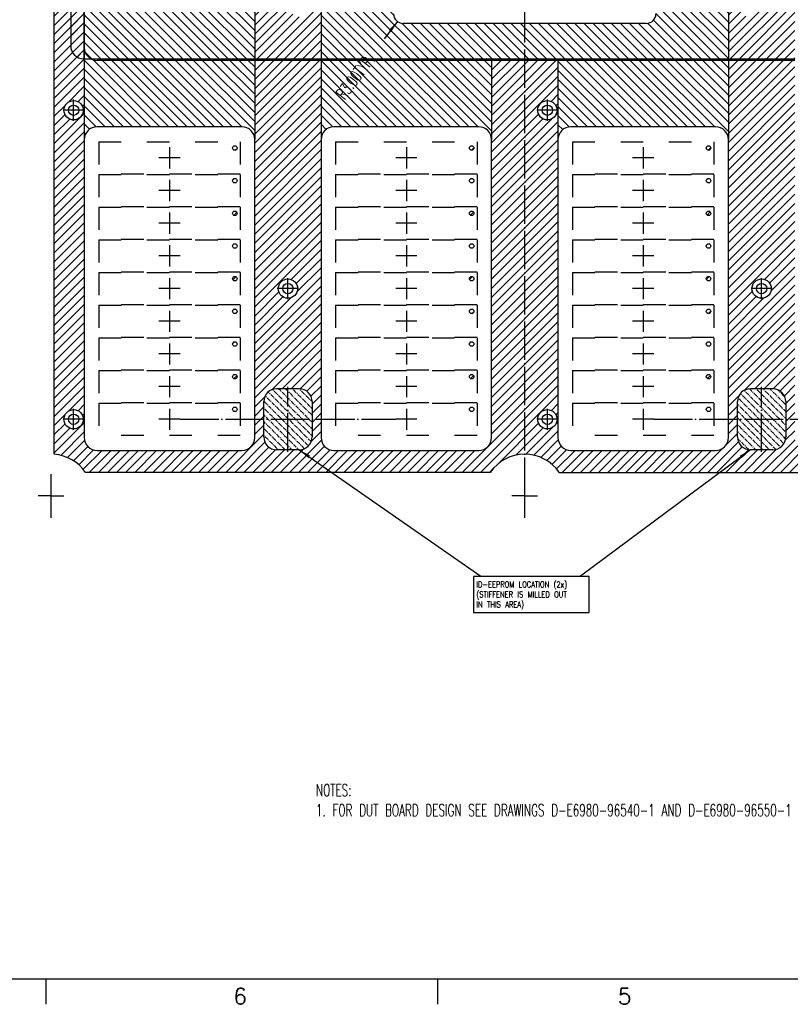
# Model space of a CAD drawing. Extents: x -401 to 590, y -380 to 320.
# Tile 2 of 54: x -157 to 83, y -380 to -74. Entities that reach past the tile are written whole.
import ezdxf

# ---------------------------------------------------------------- set-up
doc = ezdxf.new("R2010")
doc.units = 0
doc.linetypes.add('DASHED', pattern=[15, 7, -8])
doc.linetypes.add('DOT_CENTER', pattern=[14, 12, -1, 0, -1])
doc.layers.get('0').update_dxf_attribs({"linetype": 'CONTINUOUS'})
doc.layers.add('1', color=7, linetype='CONTINUOUS')
doc.styles.add('CONVERTER_11', font='txt.shx', dxfattribs={"width": 0.63})
doc.styles.add('CONVERTER_2', font='txt.shx', dxfattribs={"width": 0.81})
doc.styles.add('CONVERTER_6', font='txt.shx', dxfattribs={"width": 0.97875})
doc.dimstyles.get("Standard").update_dxf_attribs({"dimtxt": 0.18, "dimasz": 0.18, "dimexe": 0.18, "dimexo": 0.0625, "dimgap": 0.09, "dimtad": 0, "dimtih": 1, "dimtoh": 1, "dimdec": 4, "dimzin": 0, "dimtxsty": 'STANDARD', "dimcen": 0.09, "dimazin": 3, "dimtfac": 1, "dimtdec": 4, "dimtofl": 0, "dimtmove": 0, "dimatfit": 3, "dimtolj": 1, "dimtzin": 0})
pattern_1 = [(135, (0, 0), (-1.06066, -1.06066), [1.25, -0.25, 0.25, -0.25])]
pattern_2 = [(135, (0, 0), (-1.414214, -1.414214), [])]
pattern_3 = [(45, (0, 0), (-1.414214, 1.414214), [])]
pattern_4 = [(45, (-3.5074, -602.0676), (-1.4142136, 1.4142136), [])]

# ---------------------------------------------------------------- blocks, each defined once
blk = doc.blocks.new('ATA1_S', base_point=(-314.07, -297.7))
at = {"layer": '1', "color": 7, "linetype": 'CONTINUOUS'}
blk.add_line((-314.07, -297.7), (465.49, -297.7), dxfattribs=at)
at = {"layer": '1', "color": 1, "linetype": 'CONTINUOUS'}
for p, q in [((-119.18, -297.7), (-119.18, -304.05)), ((-21.73, -297.7), (-21.73, -304.05))]:
    blk.add_line(p, q, dxfattribs=at)
at = {"layer": '1', "color": 7, "char_height": 4, "attachment_point": 8, "style": 'CONVERTER_6'}
for s, insert in [('6', (-70.83, -304.05)), ('5', (24.86, -304.05))]:
    blk.add_mtext(s, dxfattribs=dict(at, insert=insert))
blk = doc.blocks.new('PLATE_24160__190', base_point=(-143.7, -98.4))
at = {"layer": '1', "linetype": 'CONTINUOUS'}
h = blk.add_hatch(dxfattribs=at)
h.set_pattern_fill('USER', color=1, scale=2, angle=45, pattern_type=0)
h.set_pattern_definition(pattern_3)
edge = h.paths.add_edge_path()
edge.add_arc((-137.2, -21), 4, 90, 180)
edge.add_line((-141.2, -21), (-141.2, -82))
edge.add_arc((-137.2, -82), 4, 180, -90)
edge.add_line((-137.2, -86), (-136.99, -86))
edge.add_line((-136.99, -86), (-136.99, -57))
edge.add_line((-136.99, -57), (-136.99, -26.5))
edge.add_arc((-132.49, -26.5), 4.5, 450, 540, ccw=False)
edge.add_line((-132.49, -22), (-131.2, -22))
edge.add_arc((-131.2, -18), 4, -90, 0)
edge.add_line((-127.2, -18), (-127.2, 18))
edge.add_arc((-131.2, 18), 4, 0, 90)
edge.add_line((-131.2, 22), (-132.49, 22))
edge.add_arc((-132.49, 26.5), 4.5, 540, 270, ccw=False)
edge.add_line((-136.99, 26.5), (-136.99, 57))
edge.add_line((-136.99, 57), (-136.99, 86))
edge.add_line((-136.99, 86), (-137.2, 86))
edge.add_arc((-137.2, 82), 4, 90, 180)
edge.add_line((-141.2, 82), (-141.2, 21))
edge.add_arc((-137.2, 21), 4, 180, -90)
edge.add_line((-137.2, 17), (-136.7, 17))
edge.add_arc((-136.7, 12.5), 4.5, 360, 450, ccw=False)
edge.add_line((-132.2, 12.5), (-132.2, -12.5))
edge.add_arc((-136.7, -12.5), 4.5, 270, 360, ccw=False)
edge.add_line((-136.7, -17), (-137.2, -17))
h = blk.add_hatch(dxfattribs=at)
h.set_pattern_fill('USER', color=6, scale=2, angle=135, pattern_type=0)
h.set_pattern_definition(pattern_2)
edge = h.paths.add_edge_path()
edge.add_line((-83.99, -60), (-133.99, -60))
edge.add_arc((-133.99, -57), 3, 540, 270, ccw=False)
edge.add_line((-136.99, -57), (-136.99, -86))
edge.add_line((-136.99, -86), (-83.99, -86))
edge.add_line((-83.99, -86), (-83.99, -60))
h = blk.add_hatch(dxfattribs=at)
h.set_pattern_fill('USER', color=1, scale=2, angle=45, pattern_type=0)
h.set_pattern_definition(pattern_3)
h.paths.add_polyline_path([(-63.33, -60), (-83.99, -60), (-83.99, -86), (-63.33, -86)])
edge = h.paths.add_edge_path(flags=16)
edge.add_arc((-70, -70), 3, 0, 360)
h = blk.add_hatch(dxfattribs=at)
h.set_pattern_fill('USER', color=6, scale=2, angle=135, pattern_type=0)
h.set_pattern_definition(pattern_2)
edge = h.paths.add_edge_path()
edge.add_line((-41.8, -60), (-63.33, -60))
edge.add_line((-63.33, -60), (-63.33, -86))
edge.add_line((-63.33, -86), (63.33, -86))
edge.add_line((63.33, -86), (63.33, -60))
edge.add_line((63.33, -60), (41.8, -60))
edge.add_line((41.8, -60), (40.8, -61))
edge.add_line((40.8, -61), (40.8, -72))
edge.add_arc((37.8, -72), 3, 270, 360, ccw=False)
edge.add_line((37.8, -75), (-37.8, -75))
edge.add_arc((-37.8, -72), 3, 540, 270, ccw=False)
edge.add_line((-40.8, -72), (-40.8, -61))
edge.add_line((-40.8, -61), (-41.8, -60))
h = blk.add_hatch(dxfattribs=at)
h.set_pattern_fill('USER', color=1, scale=2, angle=45, pattern_type=0)
h.set_pattern_definition(pattern_3)
h.paths.add_polyline_path([(83.99, -60), (63.33, -60), (63.33, -86), (83.99, -86)])
edge = h.paths.add_edge_path(flags=16)
edge.add_arc((70, -70), 3, 540, 360, ccw=False)
edge.add_arc((70, -70), 3, 360, 540, ccw=False)
at = {"color": 1, "linetype": 'CONTINUOUS'}
for p, q in [((-141.2, -21), (-141.2, -82)), ((-136.99, -86), (-136.99, -57)), ((-83.99, -60), (-83.99, -86)), ((-63.33, -60), (-63.33, -86)), ((63.33, -60), (63.33, -86)), ((37.8, -75), (-37.8, -75)), ((-137.2, -86), (-136.99, -86)), ((-136.99, -86), (-83.99, -86)), ((-83.99, -86), (-63.33, -86)), ((-63.33, -86), (63.33, -86)), ((63.33, -86), (83.99, -86))]:
    blk.add_line(p, q, dxfattribs=at)
for centre, radius, start, end in [((-37.8, -72), 3, 180, -90), ((37.8, -72), 3, -90, 0), ((-137.2, -82), 4, 180, -90)]:
    blk.add_arc(centre, radius, start, end, dxfattribs=at)
blk = doc.blocks.new('*D277')
at = {"color": 2, "linetype": 'CONTINUOUS'}
blk.add_line((-39.61, -74.39), (-43.73, -79.82), dxfattribs=at)
at = {"color": 2}
blk.add_solid([(-41.49, -77.68), (-42.27, -77.08), (-39.61, -74.39)], dxfattribs=at)
at = {"color": 2, "insert": (-55.99, -98.98), "char_height": 3.75, "attachment_point": 7, "rotation": 52.8014, "style": 'CONVERTER_11'}
blk.add_mtext('\\C2;R\\C2;3.00\\C2;TYP.', dxfattribs=at)
blk = doc.blocks.new('NOTES', base_point=(305.07, -197.83))
at = {"layer": '1', "color": 1, "insert": (-64.93, -327.83), "char_height": 3.75, "attachment_point": 7, "style": 'CONVERTER_11'}
blk.add_mtext('NOTES:\\P1. FOR DUT BOARD DESIGN SEE DRAWINGS D-E6980-96540-1 AND D-E6980-96550-1\\P ', dxfattribs=at)
blk = doc.blocks.new('DUTBOARD_LAY', base_point=(177, 177))
at = {"layer": '1', "linetype": 'CONTINUOUS'}
h = blk.add_hatch(dxfattribs=at)
h.set_pattern_fill('USER', color=1, scale=2, angle=45, pattern_type=0)
h.set_pattern_definition(pattern_3)
edge = h.paths.add_edge_path()
edge.add_arc((-73.66, 221.971), 13, -145.61859, -34.38141)
edge.add_line((-62.931, 214.63), (62.931, 214.63))
edge.add_arc((73.66, 221.971), 13, -145.61859, -34.38141)
edge.add_line((84.389, 214.63), (146.32, 214.63))
edge.add_line((146.32, 214.63), (146.32, 0))
edge.add_line((146.32, 0), (146.32, -209.01))
edge.add_arc((147.32, -221.971), 13, 94.41173, 145.61859)
edge.add_line((136.591, -214.63), (10.729, -214.63))
edge.add_arc((0, -221.971), 13, 34.38141, 145.61859)
edge.add_line((-10.729, -214.63), (-136.591, -214.63))
edge.add_arc((-147.32, -221.971), 13, 34.38141, 85.58827)
edge.add_line((-146.32, -209.01), (-146.32, 0))
edge.add_line((-146.32, 0), (-146.32, 214.63))
edge.add_line((-146.32, 214.63), (-84.389, 214.63))
edge = h.paths.add_edge_path(flags=16)
edge.add_arc((-140.29, -102), 3, 0, 360)
edge = h.paths.add_edge_path(flags=16)
edge.add_arc((-140.29, -198.12), 3, 0, 360)
edge = h.paths.add_edge_path(flags=16)
edge.add_arc((-73.66, -157.48), 3, 0, 360)
edge = h.paths.add_edge_path(flags=16)
edge.add_arc((7.03, -102), 3, 0, 360)
edge = h.paths.add_edge_path(flags=16)
edge.add_arc((7.03, -198.12), 3, 0, 360)
edge = h.paths.add_edge_path(flags=16)
edge.add_arc((73.66, -157.48), 3, 0, 360)
edge = h.paths.add_edge_path(flags=16)
edge.add_arc((140.29, -102), 3, 0, 360)
edge = h.paths.add_edge_path(flags=16)
edge.add_arc((140.29, -198.12), 3, 0, 360)
edge = h.paths.add_edge_path(flags=16)
edge.add_arc((140.29, 0), 3, 0, 360)
edge = h.paths.add_edge_path(flags=16)
edge.add_arc((-140.29, 0), 3, 0, 360)
edge = h.paths.add_edge_path(flags=16)
edge.add_arc((-140.29, 102), 3, 0, 360)
edge = h.paths.add_edge_path(flags=16)
edge.add_arc((-140.29, 198.12), 3, 0, 360)
edge = h.paths.add_edge_path(flags=16)
edge.add_arc((-73.66, 157.48), 3, 0, 360)
edge = h.paths.add_edge_path(flags=16)
edge.add_arc((7.03, 102), 3, 0, 360)
edge = h.paths.add_edge_path(flags=16)
edge.add_arc((7.03, 198.12), 3, 0, 360)
edge = h.paths.add_edge_path(flags=16)
edge.add_arc((73.66, 157.48), 3, 0, 360)
edge = h.paths.add_edge_path(flags=16)
edge.add_arc((140.29, 102), 3, 0, 360)
edge = h.paths.add_edge_path(flags=16)
edge.add_arc((140.29, 198.12), 3, 0, 360)
edge = h.paths.add_edge_path(flags=16)
edge.add_line((-66.16, -192.62), (-66.16, -203.62))
edge.add_arc((-70.16, -203.62), 4, 270, 360, ccw=False)
edge.add_line((-70.16, -207.62), (-77.16, -207.62))
edge.add_arc((-77.16, -203.62), 4, 540, 270, ccw=False)
edge.add_line((-81.16, -203.62), (-81.16, -192.62))
edge.add_arc((-77.16, -192.62), 4, 450, 540, ccw=False)
edge.add_line((-77.16, -188.62), (-70.16, -188.62))
edge.add_arc((-70.16, -192.62), 4, 360, 450, ccw=False)
edge = h.paths.add_edge_path(flags=16)
edge.add_line((3.6, -86.5), (10.33, -86.5))
edge.add_line((10.33, -86.5), (10.33, -111.14))
edge.add_line((10.33, -111.14), (10.33, -203.82))
edge.add_arc((14.33, -203.82), 4, 180, -90)
edge.add_line((14.33, -207.82), (59.33, -207.82))
edge.add_arc((59.33, -203.82), 4, -90, 0)
edge.add_line((63.33, -203.82), (63.33, -111.14))
edge.add_line((63.33, -111.14), (63.33, -86.5))
edge.add_line((63.33, -86.5), (83.99, -86.5))
edge.add_line((83.99, -86.5), (83.99, -111.14))
edge.add_line((83.99, -111.14), (83.99, -203.82))
edge.add_arc((87.99, -203.82), 4, 180, -90)
edge.add_line((87.99, -207.82), (132.99, -207.82))
edge.add_arc((132.99, -203.82), 4, -90, 0)
edge.add_line((136.99, -203.82), (136.99, -111.14))
edge.add_line((136.99, -111.14), (136.99, -82.5))
edge.add_line((136.99, -82.5), (136.99, -16.5))
edge.add_line((136.99, -16.5), (136.7, -16.5))
edge.add_arc((136.7, -12.5), 4, 540, 270, ccw=False)
edge.add_line((132.7, -12.5), (132.7, 12.5))
edge.add_arc((136.7, 12.5), 4, 450, 540, ccw=False)
edge.add_line((136.7, 16.5), (136.99, 16.5))
edge.add_line((136.99, 16.5), (136.99, 82.5))
edge.add_line((136.99, 82.5), (136.99, 111.14))
edge.add_line((136.99, 111.14), (136.99, 203.82))
edge.add_arc((132.99, 203.82), 4, 0, 90)
edge.add_line((132.99, 207.82), (87.99, 207.82))
edge.add_arc((87.99, 203.82), 4, 90, 180)
edge.add_line((83.99, 203.82), (83.99, 111.14))
edge.add_line((83.99, 111.14), (83.99, 86.5))
edge.add_line((83.99, 86.5), (63.33, 86.5))
edge.add_line((63.33, 86.5), (63.33, 111.14))
edge.add_line((63.33, 111.14), (63.33, 203.82))
edge.add_arc((59.33, 203.82), 4, 0, 90)
edge.add_line((59.33, 207.82), (14.33, 207.82))
edge.add_arc((14.33, 203.82), 4, 90, 180)
edge.add_line((10.33, 203.82), (10.33, 111.14))
edge.add_line((10.33, 111.14), (10.33, 86.5))
edge.add_line((10.33, 86.5), (3.6, 86.5))
edge.add_line((3.6, 86.5), (-10.33, 86.5))
edge.add_line((-10.33, 86.5), (-10.33, 111.14))
edge.add_line((-10.33, 111.14), (-10.33, 203.82))
edge.add_arc((-14.33, 203.82), 4, 0, 90)
edge.add_line((-14.33, 207.82), (-59.33, 207.82))
edge.add_arc((-59.33, 203.82), 4, 90, 180)
edge.add_line((-63.33, 203.82), (-63.33, 111.14))
edge.add_line((-63.33, 111.14), (-63.33, 86.5))
edge.add_line((-63.33, 86.5), (-83.99, 86.5))
edge.add_line((-83.99, 86.5), (-83.99, 111.14))
edge.add_line((-83.99, 111.14), (-83.99, 203.82))
edge.add_arc((-87.99, 203.82), 4, 0, 90)
edge.add_line((-87.99, 207.82), (-132.99, 207.82))
edge.add_arc((-132.99, 203.82), 4, 90, 180)
edge.add_line((-136.99, 203.82), (-136.99, 111.14))
edge.add_line((-136.99, 111.14), (-136.99, 82.5))
edge.add_line((-136.99, 82.5), (-136.99, 16.5))
edge.add_line((-136.99, 16.5), (-136.7, 16.5))
edge.add_arc((-136.7, 12.5), 4, 360, 450, ccw=False)
edge.add_line((-132.7, 12.5), (-132.7, -12.5))
edge.add_arc((-136.7, -12.5), 4, 270, 360, ccw=False)
edge.add_line((-136.7, -16.5), (-136.99, -16.5))
edge.add_line((-136.99, -16.5), (-136.99, -82.5))
edge.add_line((-136.99, -82.5), (-136.99, -111.14))
edge.add_line((-136.99, -111.14), (-136.99, -203.82))
edge.add_arc((-132.99, -203.82), 4, 180, -90)
edge.add_line((-132.99, -207.82), (-87.99, -207.82))
edge.add_arc((-87.99, -203.82), 4, -90, 0)
edge.add_line((-83.99, -203.82), (-83.99, -111.14))
edge.add_line((-83.99, -111.14), (-83.99, -86.5))
edge.add_line((-83.99, -86.5), (-63.33, -86.5))
edge.add_line((-63.33, -86.5), (-63.33, -111.14))
edge.add_line((-63.33, -111.14), (-63.33, -203.82))
edge.add_arc((-59.33, -203.82), 4, 180, -90)
edge.add_line((-59.33, -207.82), (-14.33, -207.82))
edge.add_arc((-14.33, -203.82), 4, -90, 0)
edge.add_line((-10.33, -203.82), (-10.33, -111.14))
edge.add_line((-10.33, -111.14), (-10.33, -86.5))
edge.add_line((-10.33, -86.5), (3.6, -86.5))
edge = h.paths.add_edge_path(flags=16)
edge.add_line((81.16, -192.62), (81.16, -203.62))
edge.add_arc((77.16, -203.62), 4, 270, 360, ccw=False)
edge.add_line((77.16, -207.62), (70.16, -207.62))
edge.add_arc((70.16, -203.62), 4, 540, 270, ccw=False)
edge.add_line((66.16, -203.62), (66.16, -192.62))
edge.add_arc((70.16, -192.62), 4, 450, 540, ccw=False)
edge.add_line((70.16, -188.62), (77.16, -188.62))
edge.add_arc((77.16, -192.62), 4, 360, 450, ccw=False)
h = blk.add_hatch(dxfattribs=at)
h.set_pattern_fill('USER', color=6, scale=2, angle=135, pattern_type=0)
h.set_pattern_definition(pattern_2)
edge = h.paths.add_edge_path()
edge.add_line((-83.99, -86.5), (-132.99, -86.5))
edge.add_arc((-132.99, -82.5), 4, 540, 270, ccw=False)
edge.add_line((-136.99, -82.5), (-136.99, -111.14))
edge.add_arc((-132.99, -111.14), 4, 450, 540, ccw=False)
edge.add_line((-132.99, -107.14), (-87.99, -107.14))
edge.add_arc((-87.99, -111.14), 4, 360, 450, ccw=False)
edge.add_line((-83.99, -111.14), (-83.99, -86.5))
h = blk.add_hatch(dxfattribs=at)
h.set_pattern_fill('USER', color=6, scale=2, angle=135, pattern_type=0)
h.set_pattern_definition(pattern_2)
edge = h.paths.add_edge_path()
edge.add_arc((-14.33, -111.14), 4, 360, 450, ccw=False)
edge.add_line((-10.33, -111.14), (-10.33, -86.5))
edge.add_line((-10.33, -86.5), (-63.33, -86.5))
edge.add_line((-63.33, -86.5), (-63.33, -111.14))
edge.add_arc((-59.33, -111.14), 4, 450, 540, ccw=False)
edge.add_line((-59.33, -107.14), (-14.33, -107.14))
h = blk.add_hatch(dxfattribs=at)
h.set_pattern_fill('USER', color=6, scale=2, angle=135, pattern_type=0)
h.set_pattern_definition(pattern_2)
edge = h.paths.add_edge_path()
edge.add_arc((59.33, -111.14), 4, 360, 450, ccw=False)
edge.add_line((63.33, -111.14), (63.33, -86.5))
edge.add_line((63.33, -86.5), (10.33, -86.5))
edge.add_line((10.33, -86.5), (10.33, -111.14))
edge.add_arc((14.33, -111.14), 4, 450, 540, ccw=False)
edge.add_line((14.33, -107.14), (59.33, -107.14))
h = blk.add_hatch(dxfattribs=at)
h.set_pattern_fill('USER', color=1, scale=2, angle=45, pattern_type=0)
h.set_pattern_definition(pattern_4)
edge = h.paths.add_edge_path()
edge.add_arc((-90.17, -113.76), 0.7, 0, 360)
h = blk.add_hatch(dxfattribs=at)
h.set_pattern_fill('USER', color=1, scale=2, angle=45, pattern_type=0)
h.set_pattern_definition(pattern_4)
edge = h.paths.add_edge_path()
edge.add_arc((-16.51, -113.76), 0.7, 0, 360)
h = blk.add_hatch(dxfattribs=at)
h.set_pattern_fill('USER', color=1, scale=2, angle=45, pattern_type=0)
h.set_pattern_definition(pattern_4)
edge = h.paths.add_edge_path()
edge.add_arc((57.15, -113.76), 0.7, 0, 360)
h = blk.add_hatch(dxfattribs=at)
h.set_pattern_fill('USER', color=5, scale=2, angle=45, pattern_type=0)
h.set_pattern_definition(pattern_4)
edge = h.paths.add_edge_path()
edge.add_arc((-90.17, -123.92), 0.7, 0, 360)
h = blk.add_hatch(dxfattribs=at)
h.set_pattern_fill('USER', color=5, scale=2, angle=45, pattern_type=0)
h.set_pattern_definition(pattern_4)
edge = h.paths.add_edge_path()
edge.add_arc((-16.51, -123.92), 0.7, 0, 360)
h = blk.add_hatch(dxfattribs=at)
h.set_pattern_fill('USER', color=5, scale=2, angle=45, pattern_type=0)
h.set_pattern_definition(pattern_4)
edge = h.paths.add_edge_path()
edge.add_arc((57.15, -123.92), 0.7, 0, 360)
h = blk.add_hatch(dxfattribs=at)
h.set_pattern_fill('USER', color=1, scale=2, angle=45, pattern_type=0)
h.set_pattern_definition(pattern_4)
edge = h.paths.add_edge_path()
edge.add_arc((-90.17, -134.08), 0.7, 0, 360)
h = blk.add_hatch(dxfattribs=at)
h.set_pattern_fill('USER', color=1, scale=2, angle=45, pattern_type=0)
h.set_pattern_definition(pattern_4)
edge = h.paths.add_edge_path()
edge.add_arc((-16.51, -134.08), 0.7, 0, 360)
h = blk.add_hatch(dxfattribs=at)
h.set_pattern_fill('USER', color=1, scale=2, angle=45, pattern_type=0)
h.set_pattern_definition(pattern_4)
edge = h.paths.add_edge_path()
edge.add_arc((57.15, -134.08), 0.7, 0, 360)
h = blk.add_hatch(dxfattribs=at)
h.set_pattern_fill('USER', color=5, scale=2, angle=45, pattern_type=0)
h.set_pattern_definition(pattern_4)
edge = h.paths.add_edge_path()
edge.add_arc((-90.17, -144.24), 0.7, 0, 360)
h = blk.add_hatch(dxfattribs=at)
h.set_pattern_fill('USER', color=5, scale=2, angle=45, pattern_type=0)
h.set_pattern_definition(pattern_4)
edge = h.paths.add_edge_path()
edge.add_arc((-16.51, -144.24), 0.7, 0, 360)
h = blk.add_hatch(dxfattribs=at)
h.set_pattern_fill('USER', color=5, scale=2, angle=45, pattern_type=0)
h.set_pattern_definition(pattern_4)
edge = h.paths.add_edge_path()
edge.add_arc((57.15, -144.24), 0.7, 0, 360)
h = blk.add_hatch(dxfattribs=at)
h.set_pattern_fill('USER', color=1, scale=2, angle=45, pattern_type=0)
h.set_pattern_definition(pattern_4)
edge = h.paths.add_edge_path()
edge.add_arc((-90.17, -154.4), 0.7, 0, 360)
h = blk.add_hatch(dxfattribs=at)
h.set_pattern_fill('USER', color=1, scale=2, angle=45, pattern_type=0)
h.set_pattern_definition(pattern_4)
edge = h.paths.add_edge_path()
edge.add_arc((-16.51, -154.4), 0.7, 0, 360)
h = blk.add_hatch(dxfattribs=at)
h.set_pattern_fill('USER', color=1, scale=2, angle=45, pattern_type=0)
h.set_pattern_definition(pattern_4)
edge = h.paths.add_edge_path()
edge.add_arc((57.15, -154.4), 0.7, 0, 360)
h = blk.add_hatch(dxfattribs=at)
h.set_pattern_fill('USER', color=5, scale=2, angle=45, pattern_type=0)
h.set_pattern_definition(pattern_4)
edge = h.paths.add_edge_path()
edge.add_arc((-90.17, -164.56), 0.7, 0, 360)
h = blk.add_hatch(dxfattribs=at)
h.set_pattern_fill('USER', color=5, scale=2, angle=45, pattern_type=0)
h.set_pattern_definition(pattern_4)
edge = h.paths.add_edge_path()
edge.add_arc((-16.51, -164.56), 0.7, 0, 360)
h = blk.add_hatch(dxfattribs=at)
h.set_pattern_fill('USER', color=5, scale=2, angle=45, pattern_type=0)
h.set_pattern_definition(pattern_4)
edge = h.paths.add_edge_path()
edge.add_arc((57.15, -164.56), 0.7, 0, 360)
h = blk.add_hatch(dxfattribs=at)
h.set_pattern_fill('USER', color=1, scale=2, angle=45, pattern_type=0)
h.set_pattern_definition(pattern_4)
edge = h.paths.add_edge_path()
edge.add_arc((-90.17, -174.72), 0.7, 0, 360)
h = blk.add_hatch(dxfattribs=at)
h.set_pattern_fill('USER', color=1, scale=2, angle=45, pattern_type=0)
h.set_pattern_definition(pattern_4)
edge = h.paths.add_edge_path()
edge.add_arc((-16.51, -174.72), 0.7, 0, 360)
h = blk.add_hatch(dxfattribs=at)
h.set_pattern_fill('USER', color=1, scale=2, angle=45, pattern_type=0)
h.set_pattern_definition(pattern_4)
edge = h.paths.add_edge_path()
edge.add_arc((57.15, -174.72), 0.7, 0, 360)
h = blk.add_hatch(dxfattribs=at)
h.set_pattern_fill('USER', color=5, scale=2, angle=45, pattern_type=0)
h.set_pattern_definition(pattern_4)
edge = h.paths.add_edge_path()
edge.add_arc((-90.17, -184.88), 0.7, 0, 360)
h = blk.add_hatch(dxfattribs=at)
h.set_pattern_fill('USER', color=5, scale=2, angle=45, pattern_type=0)
h.set_pattern_definition(pattern_4)
edge = h.paths.add_edge_path()
edge.add_arc((-16.51, -184.88), 0.7, 0, 360)
h = blk.add_hatch(dxfattribs=at)
h.set_pattern_fill('USER', color=5, scale=2, angle=45, pattern_type=0)
h.set_pattern_definition(pattern_4)
edge = h.paths.add_edge_path()
edge.add_arc((57.15, -184.88), 0.7, 0, 360)
at = {"layer": '1', "linetype": 'DOT_CENTER'}
h = blk.add_hatch(dxfattribs=at)
h.set_pattern_fill('USER', color=3, scale=1.5, angle=135, pattern_type=0)
h.set_pattern_definition(pattern_1)
edge = h.paths.add_edge_path()
edge.add_arc((-70.16, -192.62), 4, 360, 450, ccw=False)
edge.add_line((-66.16, -192.62), (-66.16, -203.62))
edge.add_arc((-70.16, -203.62), 4, 270, 360, ccw=False)
edge.add_line((-70.16, -207.62), (-77.16, -207.62))
edge.add_arc((-77.16, -203.62), 4, 540, 270, ccw=False)
edge.add_line((-81.16, -203.62), (-81.16, -192.62))
edge.add_arc((-77.16, -192.62), 4, 450, 540, ccw=False)
edge.add_line((-77.16, -188.62), (-70.16, -188.62))
h = blk.add_hatch(dxfattribs=at)
h.set_pattern_fill('USER', color=3, scale=1.5, angle=135, pattern_type=0)
h.set_pattern_definition(pattern_1)
edge = h.paths.add_edge_path()
edge.add_arc((77.16, -192.62), 4, 360, 450, ccw=False)
edge.add_line((81.16, -192.62), (81.16, -203.62))
edge.add_arc((77.16, -203.62), 4, 270, 360, ccw=False)
edge.add_line((77.16, -207.62), (70.16, -207.62))
edge.add_arc((70.16, -203.62), 4, 540, 270, ccw=False)
edge.add_line((66.16, -203.62), (66.16, -192.62))
edge.add_arc((70.16, -192.62), 4, 450, 540, ccw=False)
edge.add_line((70.16, -188.62), (77.16, -188.62))
at = {"layer": '1', "linetype": 'CONTINUOUS'}
h = blk.add_hatch(dxfattribs=at)
h.set_pattern_fill('USER', color=4, scale=2, angle=45, pattern_type=0)
h.set_pattern_definition(pattern_4)
edge = h.paths.add_edge_path()
edge.add_arc((-90.17, -195.04), 0.7, 0, 360)
h = blk.add_hatch(dxfattribs=at)
h.set_pattern_fill('USER', scale=2, angle=45, pattern_type=0)
h.set_pattern_definition(pattern_4)
edge = h.paths.add_edge_path()
edge.add_arc((-16.51, -195.04), 0.7, 0, 360)
h = blk.add_hatch(dxfattribs=at)
h.set_pattern_fill('USER', color=4, scale=2, angle=45, pattern_type=0)
h.set_pattern_definition(pattern_4)
edge = h.paths.add_edge_path()
edge.add_arc((57.15, -195.04), 0.7, 0, 360)
at = {"layer": '1', "color": 7, "linetype": 'CONTINUOUS'}
for p, q in [((-146.32, -209.01), (-146.32, 0)), ((-10.729, -214.63), (-136.591, -214.63)), ((10.729, -214.63), (136.591, -214.63))]:
    blk.add_line(p, q, dxfattribs=at)
at = {"layer": '1', "color": 1, "linetype": 'DOT_CENTER'}
for p, q in [((0, -221.971), (0, 0)), ((-140.29, -105.3), (-140.29, -98.7)), ((7.03, -105.3), (7.03, -98.7)), ((-136.99, -102), (-143.59, -102)), ((10.33, -102), (3.73, -102)), ((-110.49, -113.54), (-110.49, -120.14)), ((-36.83, -113.54), (-36.83, -120.14)), ((36.83, -113.54), (36.83, -120.14)), ((-107.19, -116.84), (-113.79, -116.84)), ((-33.53, -116.84), (-40.13, -116.84)), ((40.13, -116.84), (33.53, -116.84)), ((-110.49, -133.86), (-110.49, -140.46)), ((-36.83, -133.86), (-36.83, -140.46)), ((36.83, -133.86), (36.83, -140.46)), ((-107.19, -137.16), (-113.79, -137.16)), ((-33.53, -137.16), (-40.13, -137.16)), ((40.13, -137.16), (33.53, -137.16)), ((-110.49, -154.18), (-110.49, -160.78)), ((-73.66, -160.78), (-73.66, -154.18)), ((-36.83, -154.18), (-36.83, -160.78)), ((36.83, -154.18), (36.83, -160.78)), ((73.66, -160.78), (73.66, -154.18)), ((-107.19, -157.48), (-113.79, -157.48)), ((-70.36, -157.48), (-76.96, -157.48)), ((-33.53, -157.48), (-40.13, -157.48)), ((40.13, -157.48), (33.53, -157.48)), ((76.96, -157.48), (70.36, -157.48)), ((-110.49, -174.5), (-110.49, -181.1)), ((-36.83, -174.5), (-36.83, -181.1)), ((36.83, -174.5), (36.83, -181.1)), ((-107.19, -177.8), (-113.79, -177.8)), ((-33.53, -177.8), (-40.13, -177.8)), ((40.13, -177.8), (33.53, -177.8)), ((-73.66, -208.255), (-73.66, -187.985)), ((73.66, -208.255), (73.66, -187.985)), ((-140.29, -201.42), (-140.29, -194.82)), ((7.03, -201.42), (7.03, -194.82)), ((-136.99, -198.12), (-143.59, -198.12)), ((-107.19, -198.12), (-40.13, -198.12)), ((10.33, -198.12), (3.73, -198.12)), ((40.13, -198.12), (107.19, -198.12)), ((-147.32, -221.971), (-147.32, -215.142)), ((-147.32, -221.971), (-151.32, -221.971)), ((-147.32, -228.8), (-147.32, -221.971)), ((-147.32, -221.971), (-143.32, -221.971)), ((0, -221.971), (-4, -221.971)), ((0, -228.8), (0, -221.971)), ((0, -221.971), (4, -221.971))]:
    blk.add_line(p, q, dxfattribs=at)
at = {"layer": '1', "color": 1, "linetype": 'CONTINUOUS'}
for p, q in [((-136.99, -16.5), (-136.99, -82.5)), ((-136.99, -82.5), (-136.99, -111.14)), ((-83.99, -86.5), (-132.99, -86.5)), ((-83.99, -86.5), (-83.99, -111.14)), ((-63.33, -86.5), (-83.99, -86.5)), ((-63.33, -86.5), (-63.33, -111.14)), ((-10.33, -86.5), (-63.33, -86.5)), ((-10.33, -86.5), (-10.33, -111.14)), ((3.6, -86.5), (-10.33, -86.5)), ((10.33, -86.5), (3.6, -86.5)), ((10.33, -86.5), (10.33, -111.14)), ((63.33, -86.5), (10.33, -86.5)), ((63.33, -86.5), (63.33, -111.14)), ((83.99, -86.5), (63.33, -86.5)), ((-87.99, -107.14), (-132.99, -107.14)), ((-14.33, -107.14), (-59.33, -107.14)), ((59.33, -107.14), (14.33, -107.14)), ((-136.99, -111.14), (-136.99, -203.82)), ((-83.99, -203.82), (-83.99, -111.14)), ((-63.33, -111.14), (-63.33, -203.82)), ((-10.33, -203.82), (-10.33, -111.14)), ((10.33, -111.14), (10.33, -203.82)), ((63.33, -203.82), (63.33, -111.14)), ((-70.16, -188.62), (-77.16, -188.62)), ((77.16, -188.62), (70.16, -188.62)), ((-81.16, -203.62), (-81.16, -192.62)), ((-66.16, -192.62), (-66.16, -203.62)), ((66.16, -203.62), (66.16, -192.62)), ((81.16, -192.62), (81.16, -203.62)), ((-132.99, -207.82), (-87.99, -207.82)), ((-70.16, -207.62), (-77.16, -207.62)), ((-59.33, -207.82), (-14.33, -207.82)), ((14.33, -207.82), (59.33, -207.82)), ((77.16, -207.62), (70.16, -207.62))]:
    blk.add_line(p, q, dxfattribs=at)
at = {"layer": '1', "color": 1, "linetype": 'DASHED'}
for p, q in [((-132.49, -111.84), (-88.49, -111.84)), ((-132.49, -111.84), (-132.49, -121.84)), ((-88.49, -111.84), (-88.49, -121.84)), ((-58.83, -111.84), (-14.83, -111.84)), ((-58.83, -111.84), (-58.83, -121.84)), ((-14.83, -111.84), (-14.83, -121.84)), ((14.83, -111.84), (58.83, -111.84)), ((14.83, -111.84), (14.83, -121.84)), ((58.83, -111.84), (58.83, -121.84)), ((-88.49, -121.84), (-132.49, -121.84)), ((-14.83, -121.84), (-58.83, -121.84)), ((58.83, -121.84), (14.83, -121.84)), ((-132.49, -132.16), (-88.49, -132.16)), ((-132.49, -132.16), (-132.49, -142.16)), ((-88.49, -132.16), (-88.49, -142.16)), ((-58.83, -132.16), (-14.83, -132.16)), ((-58.83, -132.16), (-58.83, -142.16)), ((-14.83, -132.16), (-14.83, -142.16)), ((14.83, -132.16), (58.83, -132.16)), ((14.83, -132.16), (14.83, -142.16)), ((58.83, -132.16), (58.83, -142.16)), ((-88.49, -142.16), (-132.49, -142.16)), ((-14.83, -142.16), (-58.83, -142.16)), ((58.83, -142.16), (14.83, -142.16)), ((-132.49, -152.48), (-88.49, -152.48)), ((-132.49, -152.48), (-132.49, -162.48)), ((-88.49, -152.48), (-88.49, -162.48)), ((-58.83, -152.48), (-14.83, -152.48)), ((-58.83, -152.48), (-58.83, -162.48)), ((-14.83, -152.48), (-14.83, -162.48)), ((14.83, -152.48), (58.83, -152.48)), ((14.83, -152.48), (14.83, -162.48)), ((58.83, -152.48), (58.83, -162.48)), ((-88.49, -162.48), (-132.49, -162.48)), ((-14.83, -162.48), (-58.83, -162.48)), ((58.83, -162.48), (14.83, -162.48)), ((-132.49, -172.8), (-88.49, -172.8)), ((-132.49, -172.8), (-132.49, -182.8)), ((-88.49, -172.8), (-88.49, -182.8)), ((-58.83, -172.8), (-14.83, -172.8)), ((-58.83, -172.8), (-58.83, -182.8)), ((-14.83, -172.8), (-14.83, -182.8)), ((14.83, -172.8), (58.83, -172.8)), ((14.83, -172.8), (14.83, -182.8)), ((58.83, -172.8), (58.83, -182.8)), ((-88.49, -182.8), (-132.49, -182.8)), ((-14.83, -182.8), (-58.83, -182.8)), ((58.83, -182.8), (14.83, -182.8))]:
    blk.add_line(p, q, dxfattribs=at)
at = {"layer": '1', "color": 5, "linetype": 'DASHED'}
for p, q in [((-132.49, -122), (-88.49, -122)), ((-132.49, -122), (-132.49, -132)), ((-88.49, -122), (-88.49, -132)), ((-58.83, -122), (-14.83, -122)), ((-58.83, -122), (-58.83, -132)), ((-14.83, -122), (-14.83, -132)), ((14.83, -122), (58.83, -122)), ((14.83, -122), (14.83, -132)), ((58.83, -122), (58.83, -132)), ((-88.49, -132), (-132.49, -132)), ((-14.83, -132), (-58.83, -132)), ((58.83, -132), (14.83, -132)), ((-132.49, -142.32), (-88.49, -142.32)), ((-132.49, -142.32), (-132.49, -152.32)), ((-88.49, -142.32), (-88.49, -152.32)), ((-58.83, -142.32), (-14.83, -142.32)), ((-58.83, -142.32), (-58.83, -152.32)), ((-14.83, -142.32), (-14.83, -152.32)), ((14.83, -142.32), (58.83, -142.32)), ((14.83, -142.32), (14.83, -152.32)), ((58.83, -142.32), (58.83, -152.32)), ((-88.49, -152.32), (-132.49, -152.32)), ((-14.83, -152.32), (-58.83, -152.32)), ((58.83, -152.32), (14.83, -152.32)), ((-132.49, -162.64), (-88.49, -162.64)), ((-132.49, -162.64), (-132.49, -172.64)), ((-88.49, -162.64), (-88.49, -172.64)), ((-58.83, -162.64), (-14.83, -162.64)), ((-58.83, -162.64), (-58.83, -172.64)), ((-14.83, -162.64), (-14.83, -172.64)), ((14.83, -162.64), (58.83, -162.64)), ((14.83, -162.64), (14.83, -172.64)), ((58.83, -162.64), (58.83, -172.64)), ((-88.49, -172.64), (-132.49, -172.64)), ((-14.83, -172.64), (-58.83, -172.64)), ((58.83, -172.64), (14.83, -172.64)), ((-132.49, -182.96), (-88.49, -182.96)), ((-132.49, -182.96), (-132.49, -192.96)), ((-88.49, -182.96), (-88.49, -192.96)), ((-58.83, -182.96), (-14.83, -182.96)), ((-58.83, -182.96), (-58.83, -192.96)), ((-14.83, -182.96), (-14.83, -192.96)), ((14.83, -182.96), (58.83, -182.96)), ((14.83, -182.96), (14.83, -192.96)), ((58.83, -182.96), (58.83, -192.96)), ((-88.49, -192.96), (-132.49, -192.96)), ((-14.83, -192.96), (-58.83, -192.96)), ((58.83, -192.96), (14.83, -192.96))]:
    blk.add_line(p, q, dxfattribs=at)
at = {"layer": '1', "color": 5, "linetype": 'DOT_CENTER'}
for p, q in [((-110.49, -123.7), (-110.49, -130.3)), ((-36.83, -123.7), (-36.83, -130.3)), ((36.83, -123.7), (36.83, -130.3)), ((-107.19, -127), (-113.79, -127)), ((-33.53, -127), (-40.13, -127)), ((40.13, -127), (33.53, -127)), ((-110.49, -144.02), (-110.49, -150.62)), ((-36.83, -144.02), (-36.83, -150.62)), ((36.83, -144.02), (36.83, -150.62)), ((-107.19, -147.32), (-113.79, -147.32)), ((-33.53, -147.32), (-40.13, -147.32)), ((40.13, -147.32), (33.53, -147.32)), ((-110.49, -164.34), (-110.49, -170.94)), ((-36.83, -164.34), (-36.83, -170.94)), ((36.83, -164.34), (36.83, -170.94)), ((-107.19, -167.64), (-113.79, -167.64)), ((-33.53, -167.64), (-40.13, -167.64)), ((40.13, -167.64), (33.53, -167.64)), ((-110.49, -184.66), (-110.49, -191.26)), ((-36.83, -184.66), (-36.83, -191.26)), ((36.83, -184.66), (36.83, -191.26)), ((-107.19, -187.96), (-113.79, -187.96)), ((-33.53, -187.96), (-40.13, -187.96)), ((40.13, -187.96), (33.53, -187.96))]:
    blk.add_line(p, q, dxfattribs=at)
at = {"layer": '1', "color": 4, "linetype": 'DASHED'}
for p, q in [((-132.49, -193.12), (-88.49, -193.12)), ((-132.49, -193.12), (-132.49, -203.12)), ((-88.49, -193.12), (-88.49, -203.12)), ((14.83, -193.12), (58.83, -193.12)), ((14.83, -193.12), (14.83, -203.12)), ((58.83, -193.12), (58.83, -203.12)), ((-88.49, -203.12), (-132.49, -203.12)), ((58.83, -203.12), (14.83, -203.12))]:
    blk.add_line(p, q, dxfattribs=at)
at = {"layer": '1', "color": 4, "linetype": 'DOT_CENTER'}
for p, q in [((-110.49, -194.82), (-110.49, -201.42)), ((36.83, -194.82), (36.83, -201.42)), ((-107.19, -198.12), (-113.79, -198.12)), ((40.13, -198.12), (33.53, -198.12))]:
    blk.add_line(p, q, dxfattribs=at)
at = {"layer": '1', "color": 7, "linetype": 'DASHED'}
for p, q in [((-58.83, -193.12), (-14.83, -193.12)), ((-58.83, -193.12), (-58.83, -203.12)), ((-14.83, -193.12), (-14.83, -203.12)), ((-14.83, -203.12), (-58.83, -203.12))]:
    blk.add_line(p, q, dxfattribs=at)
at = {"layer": '1', "color": 7, "linetype": 'DOT_CENTER'}
for p, q in [((-36.83, -194.82), (-36.83, -201.42)), ((-33.53, -198.12), (-40.13, -198.12))]:
    blk.add_line(p, q, dxfattribs=at)
at = {"layer": '1', "color": 1}
blk.add_lwpolyline([(-15.982, -246.977), (-15.982, -258.227), (20.065, -258.227), (20.065, -246.977)], close=True, dxfattribs=at)
at = {"layer": '1', "color": 7, "linetype": 'CONTINUOUS'}
for centre, radius in [((-140.29, -102), 3), ((-140.29, -102), 1.6), ((7.03, -102), 3), ((7.03, -102), 1.6), ((-73.66, -157.48), 3), ((-73.66, -157.48), 1.6), ((73.66, -157.48), 3), ((73.66, -157.48), 1.6), ((-140.29, -198.12), 3), ((-16.51, -195.04), 0.7), ((7.03, -198.12), 3), ((-140.29, -198.12), 1.6), ((7.03, -198.12), 1.6)]:
    blk.add_circle(centre, radius, dxfattribs=at)
at = {"layer": '1', "color": 1, "linetype": 'CONTINUOUS'}
for centre in [(-90.17, -113.76), (-16.51, -113.76), (57.15, -113.76), (-90.17, -134.08), (-16.51, -134.08), (57.15, -134.08), (-90.17, -154.4), (-16.51, -154.4), (57.15, -154.4), (-90.17, -174.72), (-16.51, -174.72), (57.15, -174.72)]:
    blk.add_circle(centre, 0.7, dxfattribs=at)
at = {"layer": '1', "color": 5, "linetype": 'CONTINUOUS'}
for centre in [(-90.17, -123.92), (-16.51, -123.92), (57.15, -123.92), (-90.17, -144.24), (-16.51, -144.24), (57.15, -144.24), (-90.17, -164.56), (-16.51, -164.56), (57.15, -164.56), (-90.17, -184.88), (-16.51, -184.88), (57.15, -184.88)]:
    blk.add_circle(centre, 0.7, dxfattribs=at)
at = {"layer": '1', "color": 4, "linetype": 'CONTINUOUS'}
for centre in [(-90.17, -195.04), (57.15, -195.04)]:
    blk.add_circle(centre, 0.7, dxfattribs=at)
at = {"layer": '1', "color": 1, "linetype": 'CONTINUOUS'}
for centre, start, end in [((-132.99, -82.5), 180, -90), ((-132.99, -111.14), 90, 180), ((-87.99, -111.14), 0, 90), ((-59.33, -111.14), 90, 180), ((-14.33, -111.14), 0, 90), ((14.33, -111.14), 90, 180), ((59.33, -111.14), 0, 90), ((-77.16, -192.62), 90, 180), ((-70.16, -192.62), 0, 90), ((70.16, -192.62), 90, 180), ((77.16, -192.62), 0, 90), ((-132.99, -203.82), 180, -90), ((-87.99, -203.82), -90, 0), ((-77.16, -203.62), 180, -90), ((-70.16, -203.62), -90, 0), ((-59.33, -203.82), 180, -90), ((-14.33, -203.82), -90, 0), ((14.33, -203.82), 180, -90), ((59.33, -203.82), -90, 0), ((70.16, -203.62), 180, -90), ((77.16, -203.62), -90, 0)]:
    blk.add_arc(centre, 4, start, end, dxfattribs=at)
at = {"layer": '1', "color": 7, "linetype": 'CONTINUOUS'}
for centre, end in [((-147.32, -221.971), 85.58827), ((0, -221.971), 145.61859)]:
    blk.add_arc(centre, 13, 34.38141, end, dxfattribs=at)
at = {"layer": '1', "color": 1}
for points in [[(-66.8, -209.357), (-67.364, -210.167), (-70.16, -207.62)], [(67.445, -210.253), (66.856, -209.461), (70.16, -207.62)]]:
    blk.add_solid(points, dxfattribs=at)
for name, p in [('PLATE_24160__190', (-143.7, -98.4)), ('*D277', (0, 0))]:
    blk.add_blockref(name, p)
at = {"layer": '1', "color": 1, "attachment_point": 7}
for s, insert, char_height, style in [('THESE AREAS ARE AT A CLEARANCE HEIGHT OF 0.4mm TO THE STIFFENER,\\PSIGNAL- AND GND-TRACES ARE ALLOWED,\\PVIAS AND PADS ARE NOT ALLOWED', (-308.12, -254.299), 3.75, 'CONVERTER_11'), ('ID-EEPROM LOCATION (2x)\\P(STIFFENER IS MILLED OUT\\PIN THIS AREA)', (-15.045, -257.289), 1.875, 'CONVERTER_2'), ('THESE AREAS ARE AT A CLEARANCE HEIGHT OF 4.0mm TO THE STIFFENER,\\PTHESE AREAS CAN BE USED FOR EEPROM', (-308.12, -280.299), 3.75, 'CONVERTER_11'), ('THESE AREAS ARE AT A CLEARANCE HEIGHT OF 8.0mm TO THE STIFFENER INLAY,\\PTHESE AREAS CAN BE USED FOR COMPONENTS', (-308.12, -310.299), 3.75, 'CONVERTER_11'), ('THESE AREAS ARE AT A CLEARANCE HEIGHT OF 22.0mm TO THE DUT INTERFACE,\\PTHESE AREAS CAN BE USED FOR COMPONENTS', (-308.12, -340.299), 3.75, 'CONVERTER_11')]:
    blk.add_mtext(s, dxfattribs=dict(at, insert=insert, char_height=char_height, style=style))
at = {"layer": '1', "color": 1, "linetype": 'CONTINUOUS', "has_arrowhead": 0}
for points in [[(-70.16, -207.62), (-13.686, -246.919)], [(70.16, -207.62), (17.286, -246.919)]]:
    blk.add_leader(points, dimstyle='Standard', dxfattribs=at)

msp = doc.modelspace()

# ---------------------------------------------------------------- block references
at = {"layer": '1', "xscale": 1.25, "yscale": 1.25, "zscale": 1.25}
msp.add_blockref('ATA1_S', (-392.587, -372.127), dxfattribs=at)
at = {"layer": '1'}
for name, p in [('DUTBOARD_LAY', (177, 177)), ('NOTES', (305.069, -197.831))]:
    msp.add_blockref(name, p, dxfattribs=at)

doc.saveas('drawing.dxf')
